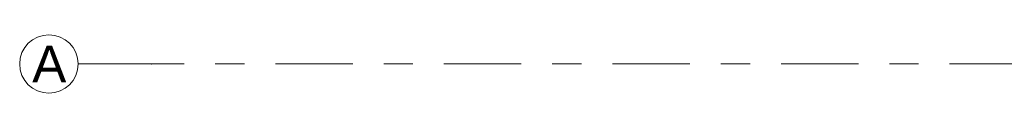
# Model space of a CAD drawing. Header units: metres. Extents: x -3.6 to 84.5, y -11 to 16.8.
# Tile 2 of 225: x -3.625 to -0.258, y 0.45 to 0.65. Entities that reach past the tile are written whole.
import ezdxf

# ---------------------------------------------------------------- set-up
doc = ezdxf.new("R2010")
doc.units = ezdxf.units.M
doc.header["$MEASUREMENT"] = 0
doc.linetypes.add('Strichlinie doppelt', pattern=[0.546806, 0.264583, -0.105833, 0.070556, -0.105833])
doc.layers.add('451 - Universal.Achsen Raster', color=7, linetype='Continuous')
doc.styles.add('ERSTELLTER_STIL_2', font='txt')

msp = doc.modelspace()

# ---------------------------------------------------------------- linework, layer by layer
at = {"layer": '451 - Universal.Achsen Raster', "color": 160, "linetype": 'Strichlinie doppelt', "lineweight": 9, "true_color": 0x3232ff}
for p, q in [((-3.175, 0.55), (-3.425, 0.55)), ((64.935, 0.55), (-3.175, 0.55))]:
    msp.add_line(p, q, dxfattribs=at)
at = {"layer": '451 - Universal.Achsen Raster', "color": 160, "linetype": 'Continuous', "lineweight": 9, "true_color": 0x3232ff}
msp.add_circle((-3.525, 0.55), 0.1, dxfattribs=at)
at = {"layer": '451 - Universal.Achsen Raster', "color": 160, "linetype": 'Strichlinie doppelt', "lineweight": 9, "true_color": 0x3232ff}
msp.add_point((-3.175, 0.55), dxfattribs=at)
msp.add_point((-3.175, 0.55), dxfattribs=at)

# ---------------------------------------------------------------- texts
at = {"layer": '451 - Universal.Achsen Raster', "color": 160, "lineweight": 9, "true_color": 0x3232ff, "insert": (-3.5821, 0.6125), "char_height": 0.125, "attachment_point": 1, "style": 'ERSTELLTER_STIL_2'}
msp.add_mtext('\\A1;{\\pql;\\pt0;\\fArial|b0|i0|c0|p38;A}', dxfattribs=at)

doc.saveas('drawing.dxf')
